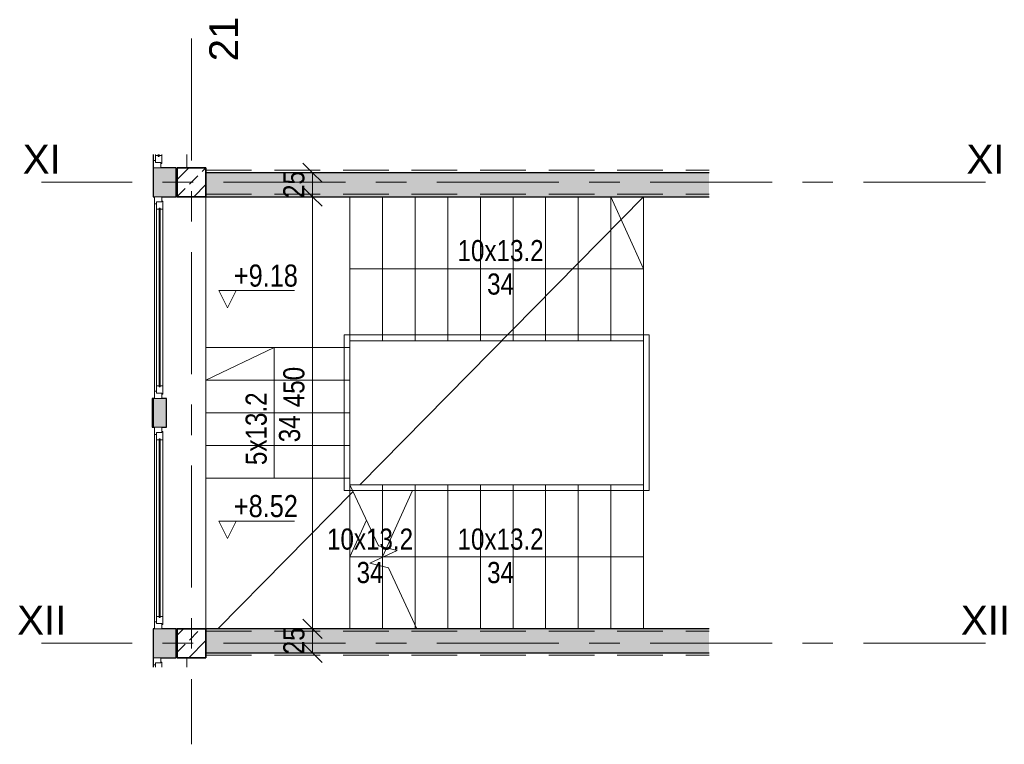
# Model space of a CAD drawing. Header units: centimetres. Extents: x -1428 to 28402, y -8842 to 3590.
# Tile 11 of 11: x 27376 to 28402, y 1263 to 2018. Entities that reach past the tile are written whole.
import ezdxf

# ---------------------------------------------------------------- set-up
doc = ezdxf.new("R2010")
doc.units = ezdxf.units.CM
for name, pattern in [('Dash', [60, 30, -30]), ('Oś', [222.25, 127, -31.75, 31.75, -31.75]), ('Ukryte', [71.438, 47.625, -23.813])]:
    doc.linetypes.add(name, pattern=pattern)
for name, color, linetype, lineweight in [('A-ANNO-DIMS', 211, 'Continuous', 13), ('A-ANNO-DIMS-100', 211, 'Continuous', 13), ('A-AREA', 32, 'Continuous', 13), ('A-DETL-HDLN', 90, 'Ukryte', 9), ('A-DETL-THIN', 151, 'Continuous', 9), ('A-FLOR', 192, 'Continuous', 13), ('A-GLAZ', 151, 'Continuous', 13), ('A-WALL', 113, 'Continuous', 13), ('G-ANNO-DIMS', 111, 'Continuous', 13), ('G-ANNO-TEXT', 231, 'Continuous', 13), ('S-COLS', 52, 'Continuous', 13), ('S-GRID', 1, 'Continuous', 13), ('S-GRID-IDEN', 1, 'Continuous', 13), ('S-STRS', 31, 'Continuous', 13), ('S-STRS-MBND', 31, 'Continuous', 13)]:
    doc.layers.add(name, color=color, linetype=linetype, lineweight=lineweight)
doc.styles.add('Arial', font='arial.ttf', dxfattribs={"height": 30})
doc.styles.add('Arial Narrow', font='ARIALN.TTF', dxfattribs={"height": 22})
doc.styles.add('Arial Narrow_2', font='ARIALN.TTF', dxfattribs={"height": 23})
doc.styles.add('Arial Narrow_4', font='ARIALN.TTF', dxfattribs={"height": 22})
doc.dimstyles.new('Diagonal_1_100__0_1_', dxfattribs={"dimscale": 30.48, "dimtxt": 22.515481, "dimasz": 0.656168, "dimexe": 0.164042, "dimexo": 0.0625, "dimgap": 0.065617, "dimtad": 1, "dimdec": 1, "dimrnd": 0.1, "dimdsep": 46, "dimtxsty": 'Arial Narrow_4', "dimblk1": 'OBLIQUE', "dimblk2": 'OBLIQUE', "dimsah": 1, "dimcen": 0.09, "dimazin": 0, "dimtfac": 1, "dimtdec": 4, "dimtix": 1, "dimtmove": 0, "dimatfit": 3, "dimfxl": 0.164042, "dimfxlon": 1, "dimtvp": 1, "dimtolj": 1, "dimtzin": 0, "dimarcsym": 2})
doc.dimstyles.new('Diagonal_1_100__0_1__1', dxfattribs={"dimscale": 30.48, "dimtxt": 22.515481, "dimasz": 0.656168, "dimexe": 0.164042, "dimexo": 0.0625, "dimgap": 0.065617, "dimtad": 1, "dimdec": 1, "dimrnd": 0.1, "dimdsep": 46, "dimtxsty": 'Arial Narrow_4', "dimblk1": 'OBLIQUE', "dimblk2": 'OBLIQUE', "dimsah": 1, "dimcen": 0.09, "dimazin": 0, "dimtfac": 1, "dimtdec": 4, "dimtix": 1, "dimtmove": 2, "dimatfit": 3, "dimfxl": 0.164042, "dimfxlon": 1, "dimtvp": 1, "dimtolj": 1, "dimtzin": 0, "dimarcsym": 2})

# ---------------------------------------------------------------- blocks, each defined once
blk = doc.blocks.new('Okno - automatyczna etykieta - 210x165 _nietypowy podział_-2208551-piętro typowe I-IV - stan istniejący         Klatka schodowa')
at = {"layer": 'A-GLAZ'}
for p, q in [((-97.5, 5.5), (-105, 5.5)), ((-105, 5.5), (-105, -2)), ((-105, 5.5), (105, 5.5)), ((-92, 3.5), (-99.5, 3.5)), ((-99.5, 3.5), (-99.5, -2)), ((-99.5, -2), (-99.5, 3.5)), ((-99.5, 3.5), (-97.5, 3.5)), ((-97.5, 3.5), (-97.5, 5.5)), ((97.5, 5.5), (-97.5, 5.5)), ((93, 0.75), (-93, 0.75)), ((-93, 0.75), (-93, -0.25)), ((-93, -0.25), (-93, 0.75)), ((-93, 0.75), (-92, 0.75)), ((-92, 0.75), (-92, 3.5)), ((92, 3.5), (-92, 3.5)), ((99.5, 3.5), (92, 3.5)), ((92, 3.5), (92, 0.75)), ((92, 0.75), (93, 0.75)), ((93, -0.25), (93, 0.75)), ((93, 0.75), (93, -0.25)), ((105, 5.5), (97.5, 5.5)), ((97.5, 5.5), (97.5, 3.5)), ((97.5, 3.5), (99.5, 3.5)), ((99.5, -2), (99.5, 3.5)), ((99.5, 3.5), (99.5, -2)), ((105, -2), (105, 5.5)), ((-105, -2), (-99.5, -2)), ((-99.5, -2), (-100.5, -2)), ((-100.5, -2), (-100.5, -3)), ((-100.5, -3), (-92, -3)), ((-93, -0.25), (93, -0.25)), ((-92, -0.25), (-93, -0.25)), ((-92, -3), (-92, -0.25)), ((92, -3), (-92, -3)), ((92, -0.25), (92, -3)), ((93, -0.25), (92, -0.25)), ((92, -3), (100.5, -3)), ((100.5, -2), (99.5, -2)), ((99.5, -2), (105, -2)), ((100.5, -3), (100.5, -2))]:
    blk.add_line(p, q, dxfattribs=at)
blk = doc.blocks.new('Okno - automatyczna etykieta - 210x165 _nietypowy podział_-2208554-piętro typowe I-IV - stan istniejący         Klatka schodowa')
at = {"layer": 'A-GLAZ'}
for p, q in [((-105, 2), (-99.5, 2)), ((-105, -5.5), (-105, 2)), ((-100.5, 3), (-92, 3)), ((-100.5, 2), (-100.5, 3)), ((-99.5, 2), (-100.5, 2)), ((-99.5, -3.5), (-99.5, 2)), ((-99.5, 2), (-99.5, -3.5)), ((-93, -0.75), (-93, 0.25)), ((-93, 0.25), (93, 0.25)), ((-93, 0.25), (-93, -0.75)), ((-92, 0.25), (-93, 0.25)), ((-92, 3), (-92, 0.25)), ((92, 3), (-92, 3)), ((92, 3), (100.5, 3)), ((92, 0.25), (92, 3)), ((93, 0.25), (92, 0.25)), ((93, 0.25), (93, -0.75)), ((93, -0.75), (93, 0.25)), ((99.5, 2), (99.5, -3.5)), ((100.5, 2), (99.5, 2)), ((99.5, 2), (105, 2)), ((99.5, -3.5), (99.5, 2)), ((100.5, 3), (100.5, 2)), ((105, 2), (105, -5.5)), ((-97.5, -5.5), (-105, -5.5)), ((-105, -5.5), (105, -5.5)), ((-92, -3.5), (-99.5, -3.5)), ((-99.5, -3.5), (-97.5, -3.5)), ((-97.5, -3.5), (-97.5, -5.5)), ((97.5, -5.5), (-97.5, -5.5)), ((93, -0.75), (-93, -0.75)), ((-93, -0.75), (-92, -0.75)), ((-92, -0.75), (-92, -3.5)), ((92, -3.5), (-92, -3.5)), ((92, -0.75), (93, -0.75)), ((92, -3.5), (92, -0.75)), ((99.5, -3.5), (92, -3.5)), ((97.5, -3.5), (99.5, -3.5)), ((97.5, -5.5), (97.5, -3.5)), ((105, -5.5), (97.5, -5.5))]:
    blk.add_line(p, q, dxfattribs=at)
blk = doc.blocks.new('M_Concrete-Square-Column - 300 x 300mm-1794509-piętro typowe I-IV - stan istniejący         Klatka schodowa')
at = {"layer": 'S-COLS', "lineweight": 9}
h = blk.add_hatch(dxfattribs=at)
h.set_pattern_fill('FP_9', color=256, style=0, pattern_type=2)
h.set_pattern_definition([(45, (1212.623, -1848.326), (-17.67767, 17.67767), []), (45, (1230.3, -1848.326), (-17.67767, 17.67767), [12.5, -6.25])])
h.paths.add_polyline_path([(-0.3, -15), (15, -15), (15, 15), (-15, 15), (-15, -15), (-5, -15)], flags=0)
at = {"layer": 'S-COLS', "lineweight": 35}
for p, q in [((15, 15), (-15, 15)), ((-15, 15), (-15, -15)), ((15, -15), (15, 15)), ((-15, -15), (15, -15))]:
    blk.add_line(p, q, dxfattribs=at)
blk = doc.blocks.new('M_Concrete-Square-Column - 300 x 300mm-V7-piętro typowe I-IV - stan istniejący         Klatka schodowa')
at = {"layer": 'S-COLS', "lineweight": 9}
h = blk.add_hatch(dxfattribs=at)
h.set_pattern_fill('FP_7', color=256, style=0, pattern_type=2)
h.set_pattern_definition([(45, (1212.623, -1368.326), (-17.67767, 17.67767), []), (45, (1230.3, -1368.326), (-17.67767, 17.67767), [12.5, -6.25])])
h.paths.add_polyline_path([(15, -15), (15, 15), (-15, 15), (-15, -15), (-5, -15)], flags=0)
at = {"layer": 'S-COLS', "lineweight": 35}
for p, q in [((15, 15), (-15, 15)), ((-15, 15), (-15, -15)), ((15, -15), (15, 15)), ((-15, -15), (15, -15))]:
    blk.add_line(p, q, dxfattribs=at)
blk = doc.blocks.new('Okno - automatyczna etykieta - 210x165 _nietypowy podział_-2208563-piętro typowe I-IV - stan istniejący         Klatka schodowa')
at = {"layer": 'A-GLAZ'}
for p, q in [((-97.5, 11.5), (-105, 11.5)), ((-105, 11.5), (-105, 4)), ((-105, 11.5), (-91.1, 11.5)), ((-97.5, 9.5), (-97.5, 11.5)), ((-91.1, 11.5), (-97.5, 11.5)), ((-105, 4), (-99.5, 4)), ((-99.5, 4), (-100.5, 4)), ((-100.5, 4), (-100.5, 3)), ((-100.5, 3), (-92, 3)), ((-92, 9.5), (-99.5, 9.5)), ((-99.5, 9.5), (-99.5, 4)), ((-99.5, 4), (-99.5, 9.5)), ((-99.5, 9.5), (-97.5, 9.5)), ((-91.1, 6.8), (-93, 6.8)), ((-93, 6.8), (-93, 5.8)), ((-93, 5.8), (-93, 6.8)), ((-93, 6.8), (-92, 6.8)), ((-93, 5.8), (-91.1, 5.8)), ((-92, 5.8), (-93, 5.8)), ((-92, 6.8), (-92, 9.5)), ((-91.1, 9.5), (-92, 9.5)), ((-92, 3), (-92, 5.8)), ((-91.1, 3), (-92, 3))]:
    blk.add_line(p, q, dxfattribs=at)
blk = doc.blocks.new('Okno - automatyczna etykieta - 210x165 _nietypowy podział_-V8-piętro typowe I-IV - stan istniejący         Klatka schodowa')
at = {"layer": 'A-GLAZ'}
for p, q in [((97.5, 11.5), (95.3, 11.5)), ((95.3, 11.5), (105, 11.5)), ((105, 11.5), (97.5, 11.5)), ((97.5, 11.5), (97.5, 9.5)), ((105, 4), (105, 11.5)), ((99.5, 9.5), (95.3, 9.5)), ((95.3, 3), (100.5, 3)), ((97.5, 9.5), (99.5, 9.5)), ((99.5, 4), (99.5, 9.5)), ((99.5, 9.5), (99.5, 4)), ((100.5, 4), (99.5, 4)), ((99.5, 4), (105, 4)), ((100.5, 3), (100.5, 4))]:
    blk.add_line(p, q, dxfattribs=at)
blk = doc.blocks.new('DIMBLOCK14-piętro typowe I-IV - stan istniejący         Klatka schodowa')
at = {"layer": 'A-ANNO-DIMS-100'}
for p, q in [((27680.6, 1383.3), (27670.6, 1393.3)), ((27675.6, 1383.3), (27685.6, 1383.3)), ((27680.6, 1383.3), (27675.6, 1383.3)), ((27680.6, 1358.3), (27680.6, 1383.3)), ((27680.6, 1383.3), (27690.6, 1373.3)), ((27680.6, 1358.3), (27670.6, 1368.3)), ((27675.6, 1358.3), (27685.6, 1358.3)), ((27680.6, 1358.3), (27675.6, 1358.3)), ((27680.6, 1358.3), (27690.6, 1348.3))]:
    blk.add_line(p, q, dxfattribs=at)
at = {"layer": 'A-ANNO-DIMS-100', "color": 0, "insert": (27650.2, 1356.9), "char_height": 22, "width": 33.452, "attachment_point": 1, "rotation": 90, "line_spacing_factor": 0.974696, "style": 'Arial Narrow_4'}
blk.add_mtext('25', dxfattribs=at)
blk = doc.blocks.new('_Oblique')
at = {"color": 0, "linetype": 'ByBlock', "lineweight": -2}
blk.add_line((-0.5, -0.5), (0.5, 0.5), dxfattribs=at)
blk = doc.blocks.new('DIMBLOCK15-piętro typowe I-IV - stan istniejący         Klatka schodowa')
at = {"layer": 'A-ANNO-DIMS-100'}
for p, q in [((27680.6, 1833.3), (27670.6, 1843.3)), ((27675.6, 1833.3), (27685.6, 1833.3)), ((27680.6, 1833.3), (27675.6, 1833.3)), ((27680.6, 1383.3), (27680.6, 1833.3)), ((27680.6, 1833.3), (27690.6, 1823.3)), ((27680.6, 1383.3), (27670.6, 1393.3)), ((27675.6, 1383.3), (27685.6, 1383.3)), ((27680.6, 1383.3), (27675.6, 1383.3)), ((27680.6, 1383.3), (27690.6, 1373.3))]:
    blk.add_line(p, q, dxfattribs=at)
at = {"layer": 'A-ANNO-DIMS-100', "color": 0, "insert": (27650.2, 1614.1), "char_height": 22, "width": 50.177, "attachment_point": 1, "rotation": 90, "line_spacing_factor": 0.974696, "style": 'Arial Narrow_4'}
blk.add_mtext('450', dxfattribs=at)
blk = doc.blocks.new('DIMBLOCK16-piętro typowe I-IV - stan istniejący         Klatka schodowa')
at = {"layer": 'A-ANNO-DIMS-100'}
for p, q in [((27680.6, 1858.3), (27670.6, 1868.3)), ((27675.6, 1858.3), (27685.6, 1858.3)), ((27680.6, 1858.3), (27675.6, 1858.3)), ((27680.6, 1833.3), (27680.6, 1858.3)), ((27680.6, 1858.3), (27690.6, 1848.3)), ((27680.6, 1833.3), (27670.6, 1843.3)), ((27675.6, 1833.3), (27685.6, 1833.3)), ((27680.6, 1833.3), (27675.6, 1833.3)), ((27680.6, 1833.3), (27690.6, 1823.3))]:
    blk.add_line(p, q, dxfattribs=at)
at = {"layer": 'A-ANNO-DIMS-100', "color": 0, "insert": (27650.2, 1831.9), "char_height": 22, "width": 33.452, "attachment_point": 1, "rotation": 90, "line_spacing_factor": 0.974696, "style": 'Arial Narrow_4'}
blk.add_mtext('25', dxfattribs=at)
blk = doc.blocks.new('Spot Elevations - Kota wyk 2-385235-piętro typowe I-IV - stan istniejący         Klatka schodowa')
at = {"layer": 'G-ANNO-DIMS'}
for p, q in [((0, 0), (-0.09, 0.18)), ((-0.09, 0.18), (0.699, 0.18)), ((0, 0), (0.09, 0.18))]:
    blk.add_line(p, q, dxfattribs=at)

msp = doc.modelspace()

# ---------------------------------------------------------------- hatches: boundary and pattern name
at = {"layer": 'A-WALL'}
for points in [[(27516.1, 1833.33), (27538.6, 1833.33), (27538.6, 1863.33), (27514.6, 1863.33), (27514.6, 1833.33)], [(28039.89, 1833.33), (28093.87, 1833.33), (28093.87, 1858.33), (27569.6, 1858.33), (27569.6, 1833.33), (28025.6, 1833.33)], [(27514.6, 1593.33), (27514.6, 1623.33), (27513.6, 1623.33), (27513.6, 1593.33)], [(27516.1, 1593.33), (27528.6, 1593.33), (27528.6, 1623.33), (27514.6, 1623.33), (27514.6, 1593.33)], [(27515.1, 1353.33), (27538.6, 1353.33), (27538.6, 1383.33), (27514.6, 1383.33), (27514.6, 1353.33)], [(28093.87, 1358.33), (28093.87, 1383.33), (27569.6, 1383.33), (27569.6, 1358.33), (28025.6, 1358.33)]]:
    msp.add_hatch(color=254, dxfattribs=at).paths.add_polyline_path(points, flags=0)

# ---------------------------------------------------------------- linework, layer by layer
at = {"layer": 'A-AREA', "lineweight": 9}
for p, q in [((27729.82, 1533.33), (28025.6, 1833.33)), ((27581.93, 1383.33), (27722.88, 1526.29))]:
    msp.add_line(p, q, dxfattribs=at)
at = {"layer": 'A-DETL-HDLN'}
for p, q in [((27569.6, 1860.83), (28093.87, 1860.83)), ((27569.6, 1835.83), (28093.87, 1835.83)), ((27569.6, 1380.83), (28093.87, 1380.83)), ((27569.6, 1355.83), (28093.87, 1355.83))]:
    msp.add_line(p, q, dxfattribs=at)
at = {"layer": 'A-DETL-THIN'}
for p, q in [((27991.6, 1833.33), (28025.6, 1758.33)), ((27719.6, 1758.33), (28025.6, 1758.33)), ((28025.6, 1758.33), (27991.6, 1758.33)), ((27713.6, 1527.33), (27713.6, 1689.33)), ((27713.6, 1689.33), (28031.6, 1689.33)), ((27719.6, 1683.33), (28025.6, 1683.33)), ((27719.6, 1533.33), (27719.6, 1683.33)), ((28025.6, 1683.33), (28025.6, 1533.33)), ((28031.6, 1689.33), (28031.6, 1527.33)), ((27640.6, 1676.33), (27569.6, 1642.33)), ((27640.6, 1540.33), (27640.6, 1676.33)), ((28025.6, 1533.33), (27719.6, 1533.33)), ((28031.6, 1527.33), (27713.6, 1527.33)), ((27753.6, 1458.33), (27784.88, 1527.33)), ((27719.6, 1458.33), (27736.94, 1496.58)), ((27753.6, 1458.33), (27719.6, 1458.33)), ((28025.6, 1458.33), (27753.6, 1458.33))]:
    msp.add_line(p, q, dxfattribs=at)
at = {"layer": 'A-FLOR'}
msp.add_line((28025.6, 1833.33), (28025.6, 1533.33), dxfattribs=at)
at = {"layer": 'A-WALL'}
for p, q in [((27514.6, 1863.33), (27514.6, 1877.24)), ((27549.6, 1877.24), (27549.6, 1863.33)), ((27538.6, 1833.33), (27539.6, 1833.33)), ((27538.6, 1383.33), (27539.6, 1383.33)), ((27514.6, 1343.59), (27514.6, 1353.33)), ((27549.6, 1353.33), (27549.6, 1343.59))]:
    msp.add_line(p, q, dxfattribs=at)
at = {"layer": 'A-WALL', "color": 7, "lineweight": 25}
for p, q in [((27515.1, 1863.33), (27514.6, 1863.33)), ((27514.6, 1863.33), (27514.6, 1833.33)), ((27538.6, 1863.33), (27522.6, 1863.33)), ((27538.6, 1833.33), (27538.6, 1863.33)), ((28093.87, 1858.33), (27569.6, 1858.33)), ((27514.6, 1833.33), (27516.1, 1833.33)), ((27523.6, 1833.33), (27538.6, 1833.33)), ((27569.6, 1833.33), (28093.87, 1833.33)), ((27513.6, 1623.33), (27513.6, 1593.33)), ((27514.6, 1623.33), (27513.6, 1623.33)), ((27516.1, 1623.33), (27514.6, 1623.33)), ((27514.6, 1623.33), (27514.6, 1593.33)), ((27528.6, 1623.33), (27523.6, 1623.33)), ((27528.6, 1593.33), (27528.6, 1623.33)), ((27513.6, 1593.33), (27514.6, 1593.33)), ((27514.6, 1593.33), (27516.1, 1593.33)), ((27523.6, 1593.33), (27528.6, 1593.33)), ((27516.1, 1383.33), (27514.6, 1383.33)), ((27514.6, 1383.33), (27514.6, 1353.33)), ((27538.6, 1383.33), (27523.6, 1383.33)), ((27538.6, 1353.33), (27538.6, 1383.33)), ((28093.87, 1383.33), (27569.6, 1383.33)), ((27569.6, 1358.33), (28093.87, 1358.33)), ((27514.6, 1353.33), (27515.1, 1353.33)), ((27522.6, 1353.33), (27538.6, 1353.33))]:
    msp.add_line(p, q, dxfattribs=at)
at = {"layer": 'S-GRID', "linetype": 'Oś'}
for p, q in [((27554.6, 1997.87), (27554.6, 1263.18)), ((28381.76, 1848.33), (27398.46, 1848.33)), ((28381.76, 1368.33), (27398.46, 1368.33))]:
    msp.add_line(p, q, dxfattribs=at)
at = {"layer": 'S-STRS', "lineweight": 9}
for p, q in [((27569.6, 1833.33), (27569.6, 1676.33)), ((27719.6, 1833.33), (27719.6, 1683.33)), ((27719.6, 1833.33), (27719.6, 1683.33)), ((27753.6, 1833.33), (27753.6, 1683.33)), ((27753.6, 1833.33), (27753.6, 1683.33)), ((27787.6, 1833.33), (27787.6, 1683.33)), ((27787.6, 1833.33), (27787.6, 1683.33)), ((27821.6, 1833.33), (27821.6, 1683.33)), ((27821.6, 1833.33), (27821.6, 1683.33)), ((27855.6, 1833.33), (27855.6, 1683.33)), ((27855.6, 1833.33), (27855.6, 1683.33)), ((27889.6, 1833.33), (27889.6, 1683.33)), ((27889.6, 1833.33), (27889.6, 1683.33)), ((27923.6, 1833.33), (27923.6, 1683.33)), ((27923.6, 1833.33), (27923.6, 1683.33)), ((27957.6, 1833.33), (27957.6, 1683.33)), ((27957.6, 1833.33), (27957.6, 1683.33)), ((27991.6, 1833.33), (27991.6, 1683.33)), ((27991.6, 1833.33), (27991.6, 1683.33)), ((28025.6, 1833.33), (28025.6, 1683.33)), ((27719.6, 1676.33), (27719.6, 1683.33)), ((27719.6, 1683.33), (27753.6, 1683.33)), ((27753.6, 1683.33), (27787.6, 1683.33)), ((27787.6, 1683.33), (27821.6, 1683.33)), ((27821.6, 1683.33), (27855.6, 1683.33)), ((27855.6, 1683.33), (27889.6, 1683.33)), ((27889.6, 1683.33), (27923.6, 1683.33)), ((27923.6, 1683.33), (27957.6, 1683.33)), ((27957.6, 1683.33), (27991.6, 1683.33)), ((27991.6, 1683.33), (28025.6, 1683.33)), ((27569.6, 1676.33), (27719.6, 1676.33)), ((27569.6, 1642.33), (27569.6, 1676.33)), ((27569.6, 1676.33), (27719.6, 1676.33)), ((27719.6, 1642.33), (27719.6, 1676.33)), ((27569.6, 1608.33), (27569.6, 1642.33)), ((27569.6, 1642.33), (27719.6, 1642.33)), ((27569.6, 1642.33), (27719.6, 1642.33)), ((27719.6, 1608.33), (27719.6, 1642.33)), ((27569.6, 1574.33), (27569.6, 1608.33)), ((27569.6, 1608.33), (27719.6, 1608.33)), ((27569.6, 1608.33), (27719.6, 1608.33)), ((27719.6, 1574.33), (27719.6, 1608.33)), ((27569.6, 1540.33), (27569.6, 1574.33)), ((27569.6, 1574.33), (27719.6, 1574.33)), ((27569.6, 1574.33), (27719.6, 1574.33)), ((27719.6, 1540.33), (27719.6, 1574.33)), ((27569.6, 1540.33), (27569.6, 1383.33)), ((27569.6, 1540.33), (27719.6, 1540.33)), ((27569.6, 1540.33), (27719.6, 1540.33)), ((27719.6, 1533.33), (27719.6, 1540.33)), ((27719.6, 1383.33), (27719.6, 1533.33)), ((27719.6, 1383.33), (27719.6, 1533.33)), ((27753.6, 1533.33), (27719.6, 1533.33)), ((27787.6, 1533.33), (27753.6, 1533.33)), ((27753.6, 1468.61), (27753.6, 1533.33)), ((27753.6, 1468.61), (27753.6, 1533.33)), ((27821.6, 1533.33), (27787.6, 1533.33)), ((27787.6, 1387.5), (27787.6, 1533.33)), ((27787.6, 1387.5), (27787.6, 1533.33)), ((27855.6, 1533.33), (27821.6, 1533.33)), ((27821.6, 1383.33), (27821.6, 1533.33)), ((27821.6, 1383.33), (27821.6, 1533.33)), ((27889.6, 1533.33), (27855.6, 1533.33)), ((27855.6, 1383.33), (27855.6, 1533.33)), ((27855.6, 1383.33), (27855.6, 1533.33)), ((27923.6, 1533.33), (27889.6, 1533.33)), ((27889.6, 1383.33), (27889.6, 1533.33)), ((27889.6, 1383.33), (27889.6, 1533.33)), ((27957.6, 1533.33), (27923.6, 1533.33)), ((27923.6, 1383.33), (27923.6, 1533.33)), ((27923.6, 1383.33), (27923.6, 1533.33)), ((27991.6, 1533.33), (27957.6, 1533.33)), ((27957.6, 1383.33), (27957.6, 1533.33)), ((27957.6, 1383.33), (27957.6, 1533.33)), ((28025.6, 1533.33), (27991.6, 1533.33)), ((27991.6, 1383.33), (27991.6, 1533.33)), ((27991.6, 1383.33), (27991.6, 1533.33)), ((28025.6, 1383.33), (28025.6, 1533.33)), ((28025.6, 1383.33), (28025.6, 1533.33)), ((27753.6, 1457.87), (27753.6, 1468.61)), ((27753.6, 1457.87), (27753.6, 1468.61)), ((27753.6, 1448.52), (27753.6, 1457.87)), ((27753.6, 1448.52), (27753.6, 1457.87)), ((27753.6, 1383.33), (27753.6, 1448.52)), ((27753.6, 1383.33), (27753.6, 1448.52)), ((27787.6, 1383.33), (27787.6, 1387.5)), ((27787.6, 1383.33), (27787.6, 1387.5))]:
    msp.add_line(p, q, dxfattribs=at)
at = {"layer": 'S-STRS-MBND', "linetype": 'Dash', "lineweight": 9}
for p, q in [((27569.6, 1833.33), (27569.6, 1676.33)), ((27719.6, 1833.33), (27569.6, 1833.33)), ((27719.6, 1833.33), (27719.6, 1683.33)), ((27719.6, 1833.33), (28025.6, 1833.33)), ((27719.6, 1833.33), (27719.6, 1683.33)), ((27753.6, 1833.33), (27753.6, 1683.33)), ((27753.6, 1833.33), (27753.6, 1683.33)), ((27787.6, 1833.33), (27787.6, 1683.33)), ((27787.6, 1833.33), (27787.6, 1683.33)), ((27821.6, 1833.33), (27821.6, 1683.33)), ((27821.6, 1833.33), (27821.6, 1683.33)), ((27855.6, 1833.33), (27855.6, 1683.33)), ((27855.6, 1833.33), (27855.6, 1683.33)), ((27889.6, 1833.33), (27889.6, 1683.33)), ((27889.6, 1833.33), (27889.6, 1683.33)), ((27923.6, 1833.33), (27923.6, 1683.33)), ((27923.6, 1833.33), (27923.6, 1683.33)), ((27957.6, 1833.33), (27957.6, 1683.33)), ((27957.6, 1833.33), (27957.6, 1683.33)), ((27991.6, 1833.33), (27991.6, 1683.33)), ((27991.6, 1833.33), (27991.6, 1683.33)), ((28025.6, 1833.33), (28025.6, 1683.33)), ((27719.6, 1676.33), (27719.6, 1683.33)), ((27719.6, 1683.33), (28025.6, 1683.33)), ((27569.6, 1676.33), (27719.6, 1676.33)), ((27569.6, 1540.33), (27569.6, 1676.33)), ((27569.6, 1676.33), (27719.6, 1676.33)), ((27719.6, 1540.33), (27719.6, 1676.33)), ((27569.6, 1642.33), (27719.6, 1642.33)), ((27569.6, 1642.33), (27719.6, 1642.33)), ((27569.6, 1608.33), (27719.6, 1608.33)), ((27569.6, 1608.33), (27719.6, 1608.33)), ((27569.6, 1574.33), (27719.6, 1574.33)), ((27569.6, 1574.33), (27719.6, 1574.33)), ((27569.6, 1540.33), (27569.6, 1383.33)), ((27569.6, 1540.33), (27719.6, 1540.33)), ((27569.6, 1540.33), (27719.6, 1540.33)), ((27719.6, 1533.33), (27719.6, 1540.33)), ((27719.6, 1383.33), (27719.6, 1533.33)), ((27719.6, 1383.33), (27719.6, 1533.33)), ((27753.6, 1457.87), (27753.6, 1468.61)), ((27753.6, 1457.87), (27753.6, 1468.61)), ((27753.6, 1383.33), (27753.6, 1448.52)), ((27753.6, 1383.33), (27753.6, 1448.52)), ((27787.6, 1383.33), (27787.6, 1387.5)), ((27787.6, 1383.33), (27787.6, 1387.5)), ((27569.6, 1383.33), (27719.6, 1383.33)), ((27750.51, 1383.33), (27719.6, 1383.33))]:
    msp.add_line(p, q, dxfattribs=at)
at = {"layer": 'S-STRS-MBND', "lineweight": 9}
for p, q in [((27719.6, 1533.33), (27749.29, 1469.65)), ((27749.29, 1469.65), (27768.74, 1464.93)), ((27768.74, 1464.93), (27740.41, 1451.72)), ((27740.41, 1451.72), (27759.86, 1447)), ((27759.86, 1447), (27789.55, 1383.33))]:
    msp.add_line(p, q, dxfattribs=at)

# ---------------------------------------------------------------- block references
at = {"layer": 'A-GLAZ'}
for name, p, rotation in [('Okno - automatyczna etykieta - 210x165 _nietypowy podział_-2208563-piętro typowe I-IV - stan istniejący         Klatka schodowa', (27526.6, 1968.33), 89.9999999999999), ('Okno - automatyczna etykieta - 210x165 _nietypowy podział_-2208551-piętro typowe I-IV - stan istniejący         Klatka schodowa', (27521.6, 1728.33), 89.9999999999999), ('Okno - automatyczna etykieta - 210x165 _nietypowy podział_-2208554-piętro typowe I-IV - stan istniejący         Klatka schodowa', (27521.6, 1488.33), 269.9999999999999), ('Okno - automatyczna etykieta - 210x165 _nietypowy podział_-V8-piętro typowe I-IV - stan istniejący         Klatka schodowa', (27526.6, 1248.33), 89.9999999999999)]:
    msp.add_blockref(name, p, dxfattribs=dict(at, rotation=rotation))
at = {"layer": 'G-ANNO-DIMS', "xscale": 99.99999999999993, "yscale": 99.99999999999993, "zscale": 99.99999999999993}
for p in [(27592.07, 1717.59), (27592.07, 1477.59)]:
    msp.add_blockref('Spot Elevations - Kota wyk 2-385235-piętro typowe I-IV - stan istniejący         Klatka schodowa', p, dxfattribs=at)
at = {"layer": 'S-COLS', "lineweight": 9}
for name, p in [('M_Concrete-Square-Column - 300 x 300mm-1794509-piętro typowe I-IV - stan istniejący         Klatka schodowa', (27554.6, 1848.33)), ('M_Concrete-Square-Column - 300 x 300mm-V7-piętro typowe I-IV - stan istniejący         Klatka schodowa', (27554.6, 1368.33))]:
    msp.add_blockref(name, p, dxfattribs=at)

# ---------------------------------------------------------------- texts
at = {"layer": 'G-ANNO-DIMS', "char_height": 23, "width": 79.9367, "attachment_point": 1, "line_spacing_factor": 0.974696, "style": 'Arial Narrow_2'}
for s, insert in [('+9.18', (27598.76, 1762.69)), ('+8.52', (27598.76, 1522.69))]:
    msp.add_mtext(s, dxfattribs=dict(at, insert=insert))
at = {"layer": 'G-ANNO-TEXT', "color": 7, "char_height": 22, "width": 89.486, "attachment_point": 2, "line_spacing_factor": 0.949189, "style": 'Arial Narrow'}
for insert in [(27876.63, 1788.19), (27740.63, 1487.84), (27876.63, 1487.84)]:
    msp.add_mtext('\\pxqc,t5.77273,11.54545,17.31818,23.09091,28.86364,34.63636,40.40909,46.18182,51.95455,57.72727,63.5,69.27273,75.04545,80.81818,86.59091,92.36364,98.13636,103.90909,109.68182,115.45455,121.22727,127,132.77273,138.54545,144.31818,150.09091,155.86364,161.63636,167.40909,173.18182,178.95455,184.72727;{10x13.2\\P34}', dxfattribs=dict(at, insert=insert))
at = {"layer": 'G-ANNO-TEXT', "color": 7, "insert": (27610.94, 1591.7), "char_height": 22, "width": 75.548, "attachment_point": 2, "rotation": 90, "line_spacing_factor": 0.949189, "style": 'Arial Narrow'}
msp.add_mtext('\\pxqc,t5.77273,11.54545,17.31818,23.09091,28.86364,34.63636,40.40909,46.18182,51.95455,57.72727,63.5,69.27273,75.04545,80.81818,86.59091,92.36364,98.13636,103.90909,109.68182,115.45455,121.22727,127,132.77273,138.54545,144.31818,150.09091,155.86364,161.63636,167.40909,173.18182,178.95455,184.72727;{5x13.2\\P34}', dxfattribs=at)
at = {"layer": 'S-GRID-IDEN', "insert": (27588.1, 1997.53), "char_height": 30, "width": 48.3, "attachment_point": 5, "rotation": 90, "line_spacing_factor": 0.936439, "style": 'Arial'}
msp.add_mtext('\\pxqc,t4.23333,8.46667,12.7,16.93333,21.16667,25.4,29.63333,33.86667,38.1,42.33333,46.56667,50.8,55.03333,59.26667,63.5,67.73333,71.96667,76.2,80.43333,84.66667,88.9,93.13333,97.36667,101.6,105.83333,110.06667,114.3,118.53333,122.76667,127,131.23333,135.46667;{21}', dxfattribs=at)
at = {"layer": 'S-GRID-IDEN', "char_height": 30, "attachment_point": 5, "line_spacing_factor": 0.936439, "style": 'Arial'}
for s, insert, width in [('\\pxqc,t4.23333,8.46667,12.7,16.93333,21.16667,25.4,29.63333,33.86667,38.1,42.33333,46.56667,50.8,55.03333,59.26667,63.5,67.73333,71.96667,76.2,80.43333,84.66667,88.9,93.13333,97.36667,101.6,105.83333,110.06667,114.3,118.53333,122.76667,127,131.23333,135.46667;{XI}', (27398.59, 1872.39), 39.7), ('\\pxqc,t4.23333,8.46667,12.7,16.93333,21.16667,25.4,29.63333,33.86667,38.1,42.33333,46.56667,50.8,55.03333,59.26667,63.5,67.73333,71.96667,76.2,80.43333,84.66667,88.9,93.13333,97.36667,101.6,105.83333,110.06667,114.3,118.53333,122.76667,127,131.23333,135.46667;{XI}', (28381.89, 1872.39), 39.7), ('\\pxqc,t4.23333,8.46667,12.7,16.93333,21.16667,25.4,29.63333,33.86667,38.1,42.33333,46.56667,50.8,55.03333,59.26667,63.5,67.73333,71.96667,76.2,80.43333,84.66667,88.9,93.13333,97.36667,101.6,105.83333,110.06667,114.3,118.53333,122.76667,127,131.23333,135.46667;{XII}', (27398.59, 1392.39), 51.6), ('\\pxqc,t4.23333,8.46667,12.7,16.93333,21.16667,25.4,29.63333,33.86667,38.1,42.33333,46.56667,50.8,55.03333,59.26667,63.5,67.73333,71.96667,76.2,80.43333,84.66667,88.9,93.13333,97.36667,101.6,105.83333,110.06667,114.3,118.53333,122.76667,127,131.23333,135.46667;{XII}', (28381.89, 1392.39), 51.6)]:
    msp.add_mtext(s, dxfattribs=dict(at, insert=insert, width=width))

# ---------------------------------------------------------------- dimensions: what is measured, and where the dimension line sits
at = {"layer": 'A-ANNO-DIMS'}
for base, p1, p2, picture, middle in [((27680.62, 1858.33), (27675.62, 1833.33), (27675.62, 1858.33), 'DIMBLOCK16-piętro typowe I-IV - stan istniejący         Klatka schodowa', (27667.39, 1845.83)), ((27680.62, 1383.33), (27675.62, 1358.33), (27675.62, 1383.33), 'DIMBLOCK14-piętro typowe I-IV - stan istniejący         Klatka schodowa', (27667.39, 1370.83))]:
    dim = msp.add_linear_dim(base=base, p1=p1, p2=p2, angle=90, dimstyle='Diagonal_1_100__0_1_', override={"dimpost": '<>', "dimfxl": 25}, dxfattribs=at)
    dim.commit()
    dim.dimension.update_dxf_attribs({"geometry": picture, "text_midpoint": middle})
dim = msp.add_linear_dim(base=(27680.62, 1833.33), p1=(27675.62, 1383.33), p2=(27675.62, 1833.33), angle=90, dimstyle='Diagonal_1_100__0_1__1', override={"dimpost": '<>', "dimfxl": 450}, dxfattribs=at)
dim.commit()
dim.dimension.update_dxf_attribs({"geometry": 'DIMBLOCK15-piętro typowe I-IV - stan istniejący         Klatka schodowa', "text_midpoint": (27664.86, 1639.23), "dimtype": 160, "text_rotation": 90})

doc.saveas('drawing.dxf')
